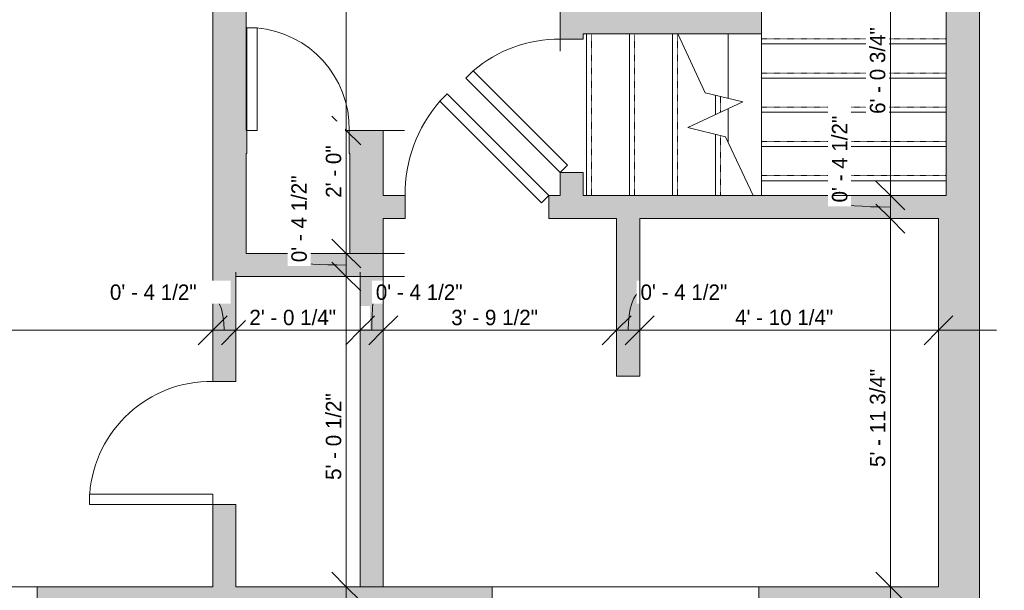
# Model space of a CAD drawing. Header units: inches. Extents: x -243 to 96, y -155 to 344.
# Tile 3 of 5: x -109 to 83, y -46 to 65. Entities that reach past the tile are written whole.
import ezdxf

# ---------------------------------------------------------------- set-up
doc = ezdxf.new("R2010")
doc.units = ezdxf.units.IN
doc.header["$MEASUREMENT"] = 0
doc.linetypes.add('Overhead', pattern=[0.15625, 0.09375, -0.0625])
for name, color, linetype, lineweight in [('A-ANNO-DIMS', 211, 'Continuous', 9), ('A-ANNO-DIMS-96', 211, 'Continuous', 9), ('A-DOOR', 31, 'Continuous', 9), ('A-GLAZ', 151, 'Continuous', 9), ('A-WALL', 90, 'Continuous', 9), ('A-WALL-PATT', 111, 'Continuous', 9), ('S-STRS', 90, 'Continuous', 9), ('S-STRS-MBND', 31, 'Continuous', 9)]:
    doc.layers.add(name, color=color, linetype=linetype, lineweight=lineweight)
doc.styles.add('Inter', font='txt', dxfattribs={"height": 3})
doc.dimstyles.new('Linear_-_1_32__Inter__Imperial__SMALL', dxfattribs={"dimscale": 12, "dimtxt": 3.97594, "dimasz": 0.46875, "dimexe": 0.944882, "dimexo": 0.629921, "dimgap": 0, "dimtad": 1, "dimrnd": 0.25, "dimzin": 1, "dimdsep": 46, "dimlunit": 4, "dimtxsty": 'Inter', "dimblk1": 'OBLIQUE', "dimblk2": 'OBLIQUE', "dimsah": 1, "dimcen": 0.09, "dimdle": 0.944882, "dimazin": 0, "dimtfac": 1, "dimtdec": 4, "dimtix": 1, "dimtmove": 0, "dimatfit": 3, "dimfxl": 1, "dimtvp": 1, "dimtfill": 1, "dimfrac": 2, "dimtolj": 1, "dimtzin": 0, "dimarcsym": 2})
doc.dimstyles.new('Linear_-_1_32__Inter__Imperial__SMALL_1', dxfattribs={"dimscale": 12, "dimtxt": 3.97594, "dimasz": 0.46875, "dimexe": 0.944882, "dimexo": 0.629921, "dimgap": 0, "dimtad": 1, "dimrnd": 0.25, "dimzin": 1, "dimdsep": 46, "dimlunit": 4, "dimtxsty": 'Inter', "dimblk1": 'OBLIQUE', "dimblk2": 'OBLIQUE', "dimsah": 1, "dimcen": 0.09, "dimdle": 0.944882, "dimazin": 0, "dimtfac": 1, "dimtdec": 4, "dimtix": 1, "dimtmove": 1, "dimatfit": 3, "dimfxl": 1, "dimtvp": 1, "dimtfill": 1, "dimfrac": 2, "dimtolj": 1, "dimtzin": 0, "dimarcsym": 2})
doc.dimstyles.new('Linear_-_1_32__Inter__Imperial__SMALL_2', dxfattribs={"dimscale": 12, "dimtxt": 3.97594, "dimasz": 0.46875, "dimexe": 0.944882, "dimexo": 0.629921, "dimgap": 0, "dimtad": 1, "dimrnd": 0.25, "dimzin": 1, "dimdsep": 46, "dimlunit": 4, "dimtxsty": 'Inter', "dimblk1": 'OBLIQUE', "dimblk2": 'OBLIQUE', "dimsah": 1, "dimcen": 0.09, "dimdle": 0.944882, "dimazin": 0, "dimtfac": 1, "dimtdec": 4, "dimtix": 1, "dimtmove": 2, "dimatfit": 3, "dimfxl": 1, "dimtvp": 1, "dimtfill": 1, "dimfrac": 2, "dimtolj": 1, "dimtzin": 0, "dimarcsym": 2})

# ---------------------------------------------------------------- blocks, each defined once
blk = doc.blocks.new('Planitar - Single Door_Flush Panel - 2_-4_ x 6_-8_ _45-3089767-103_1 - Second Floor DIM')
at = {"layer": 'A-DOOR', "lineweight": 18}
for p, q in [((-5.8, 22.05), (-7.22, 20.63)), ((14, 2.25), (-5.8, 22.05)), ((12.58, 0.83), (-7.22, 20.63)), ((14, 2.25), (12.58, 0.83))]:
    blk.add_line(p, q, dxfattribs=at)
at = {"layer": 'A-DOOR'}
blk.add_arc((13.46, 2.55), 27.46, 138.8351, 180.6172, dxfattribs=at)
blk = doc.blocks.new('Planitar - Single Door_Flush Panel - 2_-2_ x 6_-8_ _45-3089922-103_1 - Second Floor DIM')
at = {"layer": 'A-DOOR', "lineweight": 18}
for p, q in [((11.58, -0.83), (-6.8, -19.22)), ((13, -2.25), (11.58, -0.83)), ((13, -2.25), (-5.38, -20.63)), ((-5.38, -20.63), (-6.8, -19.22))]:
    blk.add_line(p, q, dxfattribs=at)
at = {"layer": 'A-DOOR'}
blk.add_arc((12.46, -2.55), 25.46, 179.3343, 220.8632, dxfattribs=at)
blk = doc.blocks.new('Planitar - Single Door_Flush Panel - 2_-0_ x 6_-8_-3090164-103_1 - Second Floor DIM')
at = {"layer": 'A-DOOR', "lineweight": 18}
for p, q in [((9.99, -2.25), (9.99, -26.25)), ((12, -2.25), (9.99, -2.25)), ((12, -2.25), (12, -26.25)), ((12, -26.25), (9.99, -26.25))]:
    blk.add_line(p, q, dxfattribs=at)
at = {"layer": 'A-DOOR'}
blk.add_arc((11.77, -2.55), 23.77, 179.2767, 265.5217, dxfattribs=at)
blk = doc.blocks.new('Planitar - Single Door_Flush Panel - 1_-8_ x 6_-8_-3090345-103_1 - Second Floor DIM')
at = {"layer": 'A-DOOR', "lineweight": 18}
for p, q in [((7.99, -2.25), (7.99, -22.25)), ((10, -2.25), (7.99, -2.25)), ((10, -2.25), (10, -22.25)), ((10, -22.25), (7.99, -22.25))]:
    blk.add_line(p, q, dxfattribs=at)
at = {"layer": 'A-DOOR'}
blk.add_arc((9.77, -2.55), 19.77, 179.1304, 265.0764, dxfattribs=at)
blk = doc.blocks.new('Plan-Double-Sliding - Plan-Double-Sliding-3113113-103_1 - Second Floor DIM')
at = {"layer": 'A-GLAZ'}
for p, q in [((-9, 3.34375), (-11, 4.34375)), ((9, 3.34375), (11, 4.34375)), ((-9, 3.34375), (-17, 3.34375)), ((-9, 3.34375), (-11, 2.34375)), ((9, 3.34375), (11, 2.34375)), ((9, 3.34375), (17, 3.34375)), ((26, 0.34375), (-26, 0.34375)), ((-23.5, 0.34375), (-0.875, 0.34375)), ((0.875, 0.34375), (25.25, 0.34375)), ((-25.25, -3.15625), (-0.875, -3.15625)), ((0.875, -3.15625), (23.5, -3.15625)), ((-26, -6.15625), (26, -6.15625))]:
    blk.add_line(p, q, dxfattribs=at)
at = {"layer": 'A-GLAZ', "lineweight": 18}
for p, q in [((-26, 0.34375), (-26, -6.15625)), ((-26, 0.34375), (-23.5, 0.34375)), ((-25.25, 0.34375), (-25.25, -3.15625)), ((-23.5, 0.34375), (-23.5, -1.40625)), ((-0.875, -3.15625), (-0.875, 0.34375)), ((-0.875, 0.34375), (0.875, 0.34375)), ((0.875, 0.34375), (0.875, -3.15625)), ((25.25, 0.34375), (26, 0.34375)), ((25.25, 0.34375), (25.25, -3.15625)), ((26, -6.15625), (26, 0.34375)), ((-23.5, -1.40625), (-25.25, -1.40625)), ((0.875, -1.40625), (-0.875, -1.40625)), ((23.5, -1.40625), (23.5, -3.15625)), ((25.25, -1.40625), (23.5, -1.40625)), ((-26, -3.15625), (-25.25, -3.15625)), ((-0.875, -3.15625), (0.875, -3.15625)), ((23.5, -3.15625), (26, -3.15625))]:
    blk.add_line(p, q, dxfattribs=at)
at = {"layer": 'A-GLAZ', "lineweight": 25}
for p, q in [((-23.5, -0.53125), (-0.875, -0.53125)), ((0.875, -2.28125), (23.5, -2.28125))]:
    blk.add_line(p, q, dxfattribs=at)
blk = doc.blocks.new('Planitar-Double-Hung-Single - 48_ x 42_-3113202-103_1 - Second Floor DIM')
at = {"layer": 'A-GLAZ', "lineweight": 18}
for p, q in [((-13, 3.25), (-13, -3.25)), ((-13, 2.75), (-10, 2.75)), ((-11.75, 2.75), (-11.75, -0.75)), ((-10, 2.75), (-10, 1)), ((-1.1875, 2.75), (1.1875, 2.75)), ((10, 2.75), (13, 2.75)), ((10, 2.75), (10, 1)), ((11.75, 2.75), (11.75, -0.75)), ((13, -3.25), (13, 3.25)), ((-11.75, 1), (-10, 1)), ((11.75, 1), (10, 1)), ((-13, -0.75), (-11.75, -0.75)), ((11.75, -0.75), (13, -0.75))]:
    blk.add_line(p, q, dxfattribs=at)
at = {"layer": 'A-GLAZ'}
for p, q in [((13, 3.25), (-13, 3.25)), ((-10, 2.75), (-1.1875, 2.75)), ((1.1875, 2.75), (10, 2.75)), ((11.75, -0.75), (-11.75, -0.75)), ((-13, -3.25), (13, -3.25))]:
    blk.add_line(p, q, dxfattribs=at)
at = {"layer": 'A-GLAZ', "lineweight": 25}
blk.add_line((-10, 1.875), (10, 1.875), dxfattribs=at)
blk = doc.blocks.new('DIMBLOCK9-103_1 - Second Floor DIM')
at = {"layer": 'A-ANNO-DIMS-96'}
for p, q in [((-232.05, 0.69), (-232.05, 15.61)), ((-71.55, 0.69), (-71.55, 15.61)), ((-243.39, 4.27), (-71.55, 4.27)), ((-232.05, 4.27), (-232.05, 0.69)), ((-71.55, 4.27), (-71.55, 0.69))]:
    blk.add_line(p, q, dxfattribs=at)
at = {"layer": 'A-ANNO-DIMS-96', "lineweight": 35}
for p, q in [((-232.05, 4.27), (-229.23, 7.09)), ((-71.55, 4.27), (-68.73, 7.09)), ((-232.05, 4.27), (-234.86, 1.46)), ((-71.55, 4.27), (-74.36, 1.46))]:
    blk.add_line(p, q, dxfattribs=at)
at = {"layer": 'A-ANNO-DIMS-96', "color": 0, "insert": (-162.28, 8.27), "char_height": 3, "width": 25.1677, "attachment_point": 1, "line_spacing_factor": 0.993985, "style": 'Inter', "bg_fill": 3, "box_fill_scale": 1.25, "bg_fill_color": 256, "bg_fill_true_color": 13158600, "bg_fill_transparency": 0}
blk.add_mtext('13\' - 4 1/2"', dxfattribs=at)
blk = doc.blocks.new('_Oblique')
at = {"color": 0, "linetype": 'ByBlock', "lineweight": -2}
blk.add_line((-0.5, -0.5), (0.5, 0.5), dxfattribs=at)
blk = doc.blocks.new('DIMBLOCK10-103_1 - Second Floor DIM')
at = {"layer": 'A-ANNO-DIMS-96'}
for p, q in [((-71.55, 0.69), (-71.55, 15.61)), ((-67.05, 0.69), (-67.05, 15.61)), ((-71.55, 4.27), (-67.05, 4.27)), ((-71.55, 4.27), (-71.55, 0.69)), ((-67.05, 4.27), (-67.05, 0.69))]:
    blk.add_line(p, q, dxfattribs=at)
at = {"layer": 'A-ANNO-DIMS-96', "lineweight": 35}
for p, q in [((-71.55, 4.27), (-68.73, 7.09)), ((-67.05, 4.27), (-64.23, 7.09)), ((-71.55, 4.27), (-74.36, 1.46)), ((-67.05, 4.27), (-69.86, 1.46))]:
    blk.add_line(p, q, dxfattribs=at)
at = {"layer": 'A-ANNO-DIMS-96'}
blk.add_ellipse((-72.61, 4.27), major_axis=(0, 7.42), ratio=0.446404, start_param=4.712389, end_param=6.283185, dxfattribs=at)
at = {"layer": 'A-ANNO-DIMS-96', "color": 0, "insert": (-91.6, 13.2), "char_height": 3, "width": 22.7821, "attachment_point": 1, "line_spacing_factor": 0.993985, "style": 'Inter', "bg_fill": 3, "box_fill_scale": 1.25, "bg_fill_color": 256, "bg_fill_true_color": 13158600, "bg_fill_transparency": 0}
blk.add_mtext('0\' - 4 1/2"', dxfattribs=at)
blk = doc.blocks.new('DIMBLOCK11-103_1 - Second Floor DIM')
at = {"layer": 'A-ANNO-DIMS-96'}
for p, q in [((-67.05, 0.69), (-67.05, 15.61)), ((-42.8, 0.69), (-42.8, 15.61)), ((-67.05, 4.27), (-42.8, 4.27)), ((-67.05, 4.27), (-67.05, 0.69)), ((-42.8, 4.27), (-42.8, 0.69))]:
    blk.add_line(p, q, dxfattribs=at)
at = {"layer": 'A-ANNO-DIMS-96', "lineweight": 35}
for p, q in [((-67.05, 4.27), (-64.23, 7.09)), ((-42.8, 4.27), (-39.98, 7.09)), ((-67.05, 4.27), (-69.86, 1.46)), ((-42.8, 4.27), (-45.61, 1.46))]:
    blk.add_line(p, q, dxfattribs=at)
at = {"layer": 'A-ANNO-DIMS-96', "color": 0, "insert": (-64.41, 8.27), "char_height": 3, "width": 22.7821, "attachment_point": 1, "line_spacing_factor": 0.993985, "style": 'Inter', "bg_fill": 3, "box_fill_scale": 1.25, "bg_fill_color": 256, "bg_fill_true_color": 13158600, "bg_fill_transparency": 0}
blk.add_mtext('2\' - 0 1/4"', dxfattribs=at)
blk = doc.blocks.new('DIMBLOCK12-103_1 - Second Floor DIM')
at = {"layer": 'A-ANNO-DIMS-96'}
for p, q in [((-42.8, 0.69), (-42.8, 15.61)), ((-38.3, 0.69), (-38.3, 15.61)), ((-42.8, 4.27), (-38.3, 4.27)), ((-42.8, 4.27), (-42.8, 0.69)), ((-38.3, 4.27), (-38.3, 0.69))]:
    blk.add_line(p, q, dxfattribs=at)
at = {"layer": 'A-ANNO-DIMS-96', "lineweight": 35}
for p, q in [((-42.8, 4.27), (-39.98, 7.09)), ((-38.3, 4.27), (-35.48, 7.09)), ((-42.8, 4.27), (-45.61, 1.46)), ((-38.3, 4.27), (-41.11, 1.46))]:
    blk.add_line(p, q, dxfattribs=at)
at = {"layer": 'A-ANNO-DIMS-96'}
blk.add_ellipse((-39.75, 4.27), major_axis=(0, 7.42), ratio=0.107835, start_param=0, end_param=1.570796, dxfattribs=at)
at = {"layer": 'A-ANNO-DIMS-96', "color": 0, "insert": (-39.75, 13.2), "char_height": 3, "width": 22.7821, "attachment_point": 1, "line_spacing_factor": 0.993985, "style": 'Inter', "bg_fill": 3, "box_fill_scale": 1.25, "bg_fill_color": 256, "bg_fill_true_color": 13158600, "bg_fill_transparency": 0}
blk.add_mtext('0\' - 4 1/2"', dxfattribs=at)
blk = doc.blocks.new('DIMBLOCK13-103_1 - Second Floor DIM')
at = {"layer": 'A-ANNO-DIMS-96'}
for p, q in [((-38.3, 0.69), (-38.3, 15.61)), ((7.2, 0.69), (7.2, 15.61)), ((-38.3, 4.27), (7.2, 4.27)), ((-38.3, 4.27), (-38.3, 0.69)), ((7.2, 4.27), (7.2, 0.69))]:
    blk.add_line(p, q, dxfattribs=at)
at = {"layer": 'A-ANNO-DIMS-96', "lineweight": 35}
for p, q in [((-38.3, 4.27), (-35.48, 7.09)), ((7.2, 4.27), (10.02, 7.09)), ((-38.3, 4.27), (-41.11, 1.46)), ((7.2, 4.27), (4.39, 1.46))]:
    blk.add_line(p, q, dxfattribs=at)
at = {"layer": 'A-ANNO-DIMS-96', "color": 0, "insert": (-25.04, 8.27), "char_height": 3, "width": 22.7821, "attachment_point": 1, "line_spacing_factor": 0.993985, "style": 'Inter', "bg_fill": 3, "box_fill_scale": 1.25, "bg_fill_color": 256, "bg_fill_true_color": 13158600, "bg_fill_transparency": 0}
blk.add_mtext('3\' - 9 1/2"', dxfattribs=at)
blk = doc.blocks.new('DIMBLOCK14-103_1 - Second Floor DIM')
at = {"layer": 'A-ANNO-DIMS-96'}
for p, q in [((7.2, 0.69), (7.2, 15.61)), ((11.7, 0.69), (11.7, 15.61)), ((7.2, 4.27), (11.7, 4.27)), ((7.2, 4.27), (7.2, 0.69)), ((11.7, 4.27), (11.7, 0.69))]:
    blk.add_line(p, q, dxfattribs=at)
at = {"layer": 'A-ANNO-DIMS-96', "lineweight": 35}
for p, q in [((7.2, 4.27), (10.02, 7.09)), ((11.7, 4.27), (14.52, 7.09)), ((7.2, 4.27), (4.39, 1.46)), ((11.7, 4.27), (8.89, 1.46))]:
    blk.add_line(p, q, dxfattribs=at)
at = {"layer": 'A-ANNO-DIMS-96'}
blk.add_ellipse((11.86, 4.27), major_axis=(0, 7.42), ratio=0.324343, start_param=0, end_param=1.570796, dxfattribs=at)
at = {"layer": 'A-ANNO-DIMS-96', "color": 0, "insert": (11.86, 13.2), "char_height": 3, "width": 22.7821, "attachment_point": 1, "line_spacing_factor": 0.993985, "style": 'Inter', "bg_fill": 3, "box_fill_scale": 1.25, "bg_fill_color": 256, "bg_fill_true_color": 13158600, "bg_fill_transparency": 0}
blk.add_mtext('0\' - 4 1/2"', dxfattribs=at)
blk = doc.blocks.new('DIMBLOCK15-103_1 - Second Floor DIM')
at = {"layer": 'A-ANNO-DIMS-96'}
for p, q in [((11.7, 0.69), (11.7, 15.61)), ((69.95, 0.69), (69.95, 15.61)), ((11.7, 4.27), (81.29, 4.27)), ((11.7, 4.27), (11.7, 0.69)), ((69.95, 4.27), (69.95, 0.69))]:
    blk.add_line(p, q, dxfattribs=at)
at = {"layer": 'A-ANNO-DIMS-96', "lineweight": 35}
for p, q in [((11.7, 4.27), (14.52, 7.09)), ((69.95, 4.27), (72.77, 7.09)), ((11.7, 4.27), (8.89, 1.46)), ((69.95, 4.27), (67.14, 1.46))]:
    blk.add_line(p, q, dxfattribs=at)
at = {"layer": 'A-ANNO-DIMS-96', "color": 0, "insert": (30.29, 8.27), "char_height": 3, "width": 25.287, "attachment_point": 1, "line_spacing_factor": 0.993985, "style": 'Inter', "bg_fill": 3, "box_fill_scale": 1.25, "bg_fill_color": 256, "bg_fill_true_color": 13158600, "bg_fill_transparency": 0}
blk.add_mtext('4\' - 10 1/4"', dxfattribs=at)
blk = doc.blocks.new('DIMBLOCK16-103_1 - Second Floor DIM')
at = {"layer": 'A-ANNO-DIMS-96', "lineweight": 35}
for p, q in [((60.57, 26.06), (57.76, 28.87)), ((60.57, 26.06), (63.38, 23.24)), ((60.57, -45.75), (57.76, -42.94)), ((60.57, -45.75), (63.38, -48.56))]:
    blk.add_line(p, q, dxfattribs=at)
at = {"layer": 'A-ANNO-DIMS-96'}
for p, q in [((64.15, 26.06), (49.23, 26.06)), ((60.57, -57.09), (60.57, 26.06)), ((60.57, 26.06), (64.15, 26.06)), ((64.15, -45.75), (49.23, -45.75)), ((60.57, -45.75), (64.15, -45.75))]:
    blk.add_line(p, q, dxfattribs=at)
at = {"layer": 'A-ANNO-DIMS-96', "color": 0, "insert": (56.58, -22.4), "char_height": 3, "width": 25.1677, "attachment_point": 1, "rotation": 90, "line_spacing_factor": 0.993985, "style": 'Inter', "bg_fill": 3, "box_fill_scale": 1.25, "bg_fill_color": 256, "bg_fill_true_color": 13158600, "bg_fill_transparency": 0}
blk.add_mtext('5\' - 11 3/4"', dxfattribs=at)
blk = doc.blocks.new('DIMBLOCK17-103_1 - Second Floor DIM')
at = {"layer": 'A-ANNO-DIMS-96', "lineweight": 35}
for p, q in [((60.57, 30.56), (57.76, 33.37)), ((60.57, 26.06), (57.76, 28.87)), ((60.57, 30.56), (63.38, 27.74)), ((60.57, 26.06), (63.38, 23.24))]:
    blk.add_line(p, q, dxfattribs=at)
at = {"layer": 'A-ANNO-DIMS-96'}
for p, q in [((64.15, 30.56), (49.23, 30.56)), ((60.57, 26.06), (60.57, 30.56)), ((60.57, 30.56), (64.15, 30.56)), ((64.15, 26.06), (49.23, 26.06)), ((60.57, 26.06), (64.15, 26.06))]:
    blk.add_line(p, q, dxfattribs=at)
blk.add_ellipse((60.57, 29.2), major_axis=(-9.88, 0), ratio=0.09053, start_param=0, end_param=1.570796, dxfattribs=at)
at = {"layer": 'A-ANNO-DIMS-96', "color": 0, "insert": (49.18, 29.2), "char_height": 3, "width": 22.7821, "attachment_point": 1, "rotation": 90, "line_spacing_factor": 0.993985, "style": 'Inter', "bg_fill": 3, "box_fill_scale": 1.25, "bg_fill_color": 256, "bg_fill_true_color": 13158600, "bg_fill_transparency": 0}
blk.add_mtext('0\' - 4 1/2"', dxfattribs=at)
blk = doc.blocks.new('DIMBLOCK18-103_1 - Second Floor DIM')
at = {"layer": 'A-ANNO-DIMS-96', "lineweight": 35}
for p, q in [((60.57, 103.25), (57.76, 106.06)), ((60.57, 103.25), (63.38, 100.44)), ((60.57, 30.56), (57.76, 33.37)), ((60.57, 30.56), (63.38, 27.74))]:
    blk.add_line(p, q, dxfattribs=at)
at = {"layer": 'A-ANNO-DIMS-96'}
for p, q in [((64.15, 103.25), (49.23, 103.25)), ((60.57, 30.56), (60.57, 103.25)), ((60.57, 103.25), (64.15, 103.25)), ((64.15, 30.56), (49.23, 30.56)), ((60.57, 30.56), (64.15, 30.56))]:
    blk.add_line(p, q, dxfattribs=at)
at = {"layer": 'A-ANNO-DIMS-96', "color": 0, "insert": (56.58, 46.47), "char_height": 3, "width": 23.7364, "attachment_point": 1, "rotation": 90, "line_spacing_factor": 0.993985, "style": 'Inter', "bg_fill": 3, "box_fill_scale": 1.25, "bg_fill_color": 256, "bg_fill_true_color": 13158600, "bg_fill_transparency": 0}
blk.add_mtext('6\' - 0 3/4"', dxfattribs=at)
blk = doc.blocks.new('DIMBLOCK25-103_1 - Second Floor DIM')
at = {"layer": 'A-ANNO-DIMS-96', "lineweight": 35}
for p, q in [((-45.51, 145.06), (-48.32, 147.87)), ((-45.51, 145.06), (-42.7, 142.24)), ((-45.51, 43.25), (-48.32, 46.06)), ((-45.51, 43.25), (-42.7, 40.44))]:
    blk.add_line(p, q, dxfattribs=at)
at = {"layer": 'A-ANNO-DIMS-96'}
for p, q in [((-49.09, 145.06), (-34.17, 145.06)), ((-45.51, 145.06), (-49.09, 145.06)), ((-45.51, 145.06), (-45.51, 43.25)), ((-49.09, 43.25), (-34.17, 43.25)), ((-45.51, 43.25), (-49.09, 43.25))]:
    blk.add_line(p, q, dxfattribs=at)
at = {"layer": 'A-ANNO-DIMS-96', "color": 0, "insert": (-49.5, 84.34), "char_height": 3, "width": 23.5574, "attachment_point": 1, "rotation": 90, "line_spacing_factor": 0.993985, "style": 'Inter', "bg_fill": 3, "box_fill_scale": 1.25, "bg_fill_color": 256, "bg_fill_true_color": 13158600, "bg_fill_transparency": 0}
blk.add_mtext('8\' - 5 3/4"', dxfattribs=at)
blk = doc.blocks.new('DIMBLOCK26-103_1 - Second Floor DIM')
at = {"layer": 'A-ANNO-DIMS-96', "lineweight": 35}
for p, q in [((-45.51, 43.25), (-48.32, 46.06)), ((-45.51, 43.25), (-42.7, 40.44)), ((-45.51, 19.25), (-48.32, 22.06)), ((-45.51, 19.25), (-42.7, 16.44))]:
    blk.add_line(p, q, dxfattribs=at)
at = {"layer": 'A-ANNO-DIMS-96'}
for p, q in [((-49.09, 43.25), (-34.17, 43.25)), ((-45.51, 43.25), (-49.09, 43.25)), ((-45.51, 43.25), (-45.51, 19.25)), ((-49.09, 19.25), (-34.17, 19.25)), ((-45.51, 19.25), (-49.09, 19.25))]:
    blk.add_line(p, q, dxfattribs=at)
at = {"layer": 'A-ANNO-DIMS-96', "color": 0, "insert": (-49.5, 30.11), "char_height": 3, "width": 14.1345, "attachment_point": 1, "rotation": 90, "line_spacing_factor": 0.993985, "style": 'Inter', "bg_fill": 3, "box_fill_scale": 1.25, "bg_fill_color": 256, "bg_fill_true_color": 13158600, "bg_fill_transparency": 0}
blk.add_mtext('2\' - 0"', dxfattribs=at)
blk = doc.blocks.new('DIMBLOCK27-103_1 - Second Floor DIM')
at = {"layer": 'A-ANNO-DIMS-96', "lineweight": 35}
for p, q in [((-45.51, 19.25), (-48.32, 22.06)), ((-45.51, 19.25), (-42.7, 16.44)), ((-45.51, 14.75), (-48.32, 17.56)), ((-45.51, 14.75), (-42.7, 11.94))]:
    blk.add_line(p, q, dxfattribs=at)
at = {"layer": 'A-ANNO-DIMS-96'}
for p, q in [((-49.09, 19.25), (-34.17, 19.25)), ((-45.51, 19.25), (-49.09, 19.25)), ((-45.51, 19.25), (-45.51, 14.75)), ((-49.09, 14.75), (-34.17, 14.75)), ((-45.51, 14.75), (-49.09, 14.75))]:
    blk.add_line(p, q, dxfattribs=at)
blk.add_ellipse((-45.51, 17.55), major_axis=(-9.2, 0), ratio=0.060204, start_param=0, end_param=1.570796, dxfattribs=at)
at = {"layer": 'A-ANNO-DIMS-96', "color": 0, "insert": (-56.22, 17.55), "char_height": 3, "width": 22.7821, "attachment_point": 1, "rotation": 90, "line_spacing_factor": 0.993985, "style": 'Inter', "bg_fill": 3, "box_fill_scale": 1.25, "bg_fill_color": 256, "bg_fill_true_color": 13158600, "bg_fill_transparency": 0}
blk.add_mtext('0\' - 4 1/2"', dxfattribs=at)
blk = doc.blocks.new('DIMBLOCK28-103_1 - Second Floor DIM')
at = {"layer": 'A-ANNO-DIMS-96', "lineweight": 35}
for p, q in [((-45.51, 14.75), (-48.32, 17.56)), ((-45.51, 14.75), (-42.7, 11.94)), ((-45.51, -45.75), (-48.32, -42.94)), ((-45.51, -45.75), (-42.7, -48.56))]:
    blk.add_line(p, q, dxfattribs=at)
at = {"layer": 'A-ANNO-DIMS-96'}
for p, q in [((-49.09, 14.75), (-34.17, 14.75)), ((-45.51, 14.75), (-49.09, 14.75)), ((-45.51, 14.75), (-45.51, -57.09)), ((-49.09, -45.75), (-34.17, -45.75)), ((-45.51, -45.75), (-49.09, -45.75))]:
    blk.add_line(p, q, dxfattribs=at)
at = {"layer": 'A-ANNO-DIMS-96', "color": 0, "insert": (-49.5, -24.92), "char_height": 3, "width": 22.6032, "attachment_point": 1, "rotation": 90, "line_spacing_factor": 0.993985, "style": 'Inter', "bg_fill": 3, "box_fill_scale": 1.25, "bg_fill_color": 256, "bg_fill_true_color": 13158600, "bg_fill_transparency": 0}
blk.add_mtext('5\' - 0 1/2"', dxfattribs=at)
blk = doc.blocks.new('DIMBLOCK31-103_1 - Second Floor DIM')
at = {"layer": 'A-ANNO-DIMS-96'}
for p, q in [((-65.05, 66.44), (-65.05, 81.36)), ((-3.8, 76.11), (-3.8, 58.68)), ((-3.8, 70.02), (-3.8, 76.11)), ((-65.05, 70.02), (-3.8, 70.02)), ((-65.05, 70.02), (-65.05, 66.44))]:
    blk.add_line(p, q, dxfattribs=at)
at = {"layer": 'A-ANNO-DIMS-96', "lineweight": 35}
for p, q in [((-65.05, 70.02), (-62.23, 72.83)), ((-3.8, 70.02), (-0.98, 72.83)), ((-65.05, 70.02), (-67.86, 67.21)), ((-3.8, 70.02), (-6.61, 67.21))]:
    blk.add_line(p, q, dxfattribs=at)
at = {"layer": 'A-ANNO-DIMS-96', "color": 0, "insert": (-43.59, 74.02), "char_height": 3, "width": 22.0068, "attachment_point": 1, "line_spacing_factor": 0.993985, "style": 'Inter', "bg_fill": 3, "box_fill_scale": 1.25, "bg_fill_color": 256, "bg_fill_true_color": 13158600, "bg_fill_transparency": 0}
blk.add_mtext('5\' - 1 1/4"', dxfattribs=at)
blk = doc.blocks.new('DIMBLOCK32-103_1 - Second Floor DIM')
at = {"layer": 'A-ANNO-DIMS-96'}
for p, q in [((71.45, 66.44), (71.45, 81.36)), ((-3.8, 76.11), (-3.8, 58.68)), ((-3.8, 70.02), (-3.8, 76.11)), ((-3.8, 70.02), (82.79, 70.02)), ((71.45, 70.02), (71.45, 66.44))]:
    blk.add_line(p, q, dxfattribs=at)
at = {"layer": 'A-ANNO-DIMS-96', "lineweight": 35}
for p, q in [((-3.8, 70.02), (-0.98, 72.83)), ((71.45, 70.02), (74.27, 72.83)), ((-3.8, 70.02), (-6.61, 67.21)), ((71.45, 70.02), (68.64, 67.21))]:
    blk.add_line(p, q, dxfattribs=at)
at = {"layer": 'A-ANNO-DIMS-96', "color": 0, "insert": (24.26, 74.02), "char_height": 3, "width": 22.9611, "attachment_point": 1, "line_spacing_factor": 0.993985, "style": 'Inter', "bg_fill": 3, "box_fill_scale": 1.25, "bg_fill_color": 256, "bg_fill_true_color": 13158600, "bg_fill_transparency": 0}
blk.add_mtext('6\' - 3 1/4"', dxfattribs=at)

msp = doc.modelspace()

# ---------------------------------------------------------------- hatches: boundary and pattern name
at = {"layer": 'A-WALL-PATT'}
h = msp.add_hatch(color=9, dxfattribs=at)
h.paths.add_polyline_path([(-67.047, 19.25), (-65.047, 19.25), (-65.047, 72.055), (-71.547, 72.055), (-71.547, 19.25)], flags=0)
h.paths.add_polyline_path([(-65.047, 102.055), (-65.047, 111.055), (-71.547, 111.055), (-71.547, 102.055)], flags=0)
h.paths.add_polyline_path([(-65.047, 141.055), (-65.047, 149.555), (-71.547, 149.555), (-71.547, 141.055)], flags=0)
h = msp.add_hatch(color=254, dxfattribs=at)
h.paths.add_polyline_path([(77.953, 26.055), (77.953, 68.555), (71.453, 68.555), (71.453, 26.055)], flags=0)
h.paths.add_polyline_path([(77.953, 95.555), (77.953, 103.305), (71.453, 103.305), (71.453, 95.555)], flags=0)
h = msp.add_hatch(color=9, dxfattribs=at)
h.paths.add_polyline_path([(0.703, 30.555), (0.703, 35.055), (-3.797, 35.055), (-3.797, 30.555)], flags=0)
h.paths.add_polyline_path([(-3.797, 61.055), (0.703, 61.055), (0.703, 68.555), (-3.797, 68.555)], flags=0)
for points in [[(19.602, 62.055), (35.453, 62.055), (35.453, 68.555), (0.703, 68.555), (0.703, 62.055)], [(-44.797, 19.25), (-38.297, 19.25), (-38.297, 38.75), (-44.797, 38.75), (-44.797, 31.946)], [(11.703, -4.695), (11.703, 26.055), (7.203, 26.055), (7.203, -4.695)], [(77.953, -52.25), (77.953, 26.055), (69.953, 26.055), (69.953, -52.25)], [(-42.797, 14.75), (-38.297, 14.75), (-38.297, 19.25), (-67.047, 19.25), (-67.047, 14.75)], [(-38.297, -45.75), (-38.297, 14.75), (-42.797, 14.75), (-42.797, -45.75)]]:
    msp.add_hatch(color=9, dxfattribs=at).paths.add_polyline_path(points, flags=0)
h = msp.add_hatch(color=9, dxfattribs=at)
h.paths.add_polyline_path([(-65.047, 38.75), (-64.922, 38.75), (-64.922, 43.25), (-65.047, 43.25)], flags=0)
h.paths.add_polyline_path([(-44.922, 38.75), (-38.297, 38.75), (-38.297, 43.25), (-44.922, 43.25)], flags=0)
h = msp.add_hatch(color=9, dxfattribs=at)
h.paths.add_polyline_path([(71.453, 26.055), (71.453, 30.555), (-6.047, 30.555), (-6.047, 26.055), (69.953, 26.055)], flags=0)
h.paths.add_polyline_path([(-38.297, 26.055), (-34.047, 26.055), (-34.047, 30.555), (-38.297, 30.555)], flags=0)
h = msp.add_hatch(color=9, dxfattribs=at)
h.paths.add_polyline_path([(-67.047, -45.75), (-67.047, -29.695), (-71.547, -29.695), (-71.547, -45.75)], flags=0)
h.paths.add_polyline_path([(-71.547, -5.695), (-67.047, -5.695), (-67.047, 19.25), (-71.547, 19.25)], flags=0)
h = msp.add_hatch(color=254, dxfattribs=at)
h.paths.add_polyline_path([(-73.717, -52.25), (-17.047, -52.25), (-17.047, -45.75), (-105.797, -45.75), (-105.797, -52.25)], flags=0)
h.paths.add_polyline_path([(-232.047, -52.25), (-163.297, -52.25), (-163.297, -45.75), (-232.047, -45.75)], flags=0)
h.paths.add_polyline_path([(-137.297, -52.25), (-131.797, -52.25), (-131.797, -45.75), (-137.297, -45.75)], flags=0)
h.paths.add_polyline_path([(34.953, -52.25), (69.953, -52.25), (69.953, -45.75), (34.953, -45.75), (34.953, -49.885)], flags=0)

# ---------------------------------------------------------------- linework, layer by layer
at = {"layer": 'A-WALL'}
for p, q in [((-71.547, 72.055), (-71.547, -5.695)), ((-65.047, 43.25), (-65.047, 72.055)), ((71.453, 30.555), (71.453, 69.305)), ((77.953, -52.25), (77.953, 69.305)), ((-3.797, 68.555), (-3.797, 61.055)), ((35.453, 68.555), (35.453, 30.555)), ((0.703, 61.055), (0.703, 62.055)), ((0.703, 62.055), (35.453, 62.055)), ((28.953, 49.495), (28.953, 62.055)), ((-3.797, 61.055), (0.703, 61.055)), ((28.953, 40.95), (28.953, 47.47)), ((-64.922, 43.25), (-65.047, 43.25)), ((-64.922, 38.75), (-64.922, 43.25)), ((-38.297, 43.25), (-44.922, 43.25)), ((-44.922, 43.25), (-44.922, 38.75)), ((-38.297, 30.555), (-38.297, 43.25)), ((-65.047, 19.25), (-65.047, 38.75)), ((-65.047, 38.75), (-64.922, 38.75)), ((-44.922, 38.75), (-44.797, 38.75)), ((-44.797, 38.75), (-44.797, 19.25)), ((0.703, 35.055), (-3.797, 35.055)), ((-3.797, 35.055), (-3.797, 30.555)), ((0.703, 30.555), (0.703, 35.055)), ((-34.047, 30.555), (-38.297, 30.555)), ((-34.047, 26.055), (-34.047, 30.555)), ((-3.797, 30.555), (-6.047, 30.555)), ((-6.047, 30.555), (-6.047, 26.055)), ((71.453, 30.555), (0.703, 30.555)), ((-38.297, -45.75), (-38.297, 26.055)), ((-38.297, 26.055), (-34.047, 26.055)), ((-6.047, 26.055), (7.203, 26.055)), ((7.203, 26.055), (7.203, -4.695)), ((11.703, 26.055), (69.953, 26.055)), ((11.703, -4.695), (11.703, 26.055)), ((69.953, 26.055), (69.953, -45.75)), ((-44.797, 19.25), (-65.047, 19.25)), ((-67.047, -5.695), (-67.047, 14.75)), ((-67.047, 14.75), (-42.797, 14.75)), ((-42.797, 14.75), (-42.797, -45.75)), ((-71.547, -5.695), (-67.047, -5.695)), ((7.203, -4.695), (11.703, -4.695)), ((-67.047, -29.695), (-71.547, -29.695)), ((-71.547, -29.695), (-71.547, -45.75)), ((-67.047, -45.75), (-67.047, -29.695)), ((-71.547, -45.75), (-105.797, -45.75)), ((-42.797, -45.75), (-67.047, -45.75)), ((-17.047, -45.75), (-38.297, -45.75)), ((69.953, -45.75), (34.953, -45.75))]:
    msp.add_line(p, q, dxfattribs=at)
at = {"layer": 'S-STRS'}
for p, q in [((1.315, 62.055), (1.315, 30.555)), ((9.695, 62.055), (9.695, 30.555)), ((18.076, 62.055), (18.076, 30.555)), ((35.453, 60.129), (71.453, 60.129)), ((35.453, 53.457), (71.453, 53.457)), ((26.456, 50.102), (26.456, 46.305)), ((35.453, 46.785), (71.453, 46.785)), ((26.456, 42.509), (26.456, 30.555)), ((35.453, 40.113), (71.453, 40.113)), ((35.453, 33.44), (71.453, 33.44))]:
    msp.add_line(p, q, dxfattribs=at)
at = {"layer": 'S-STRS', "linetype": 'Overhead'}
for p, q in [((2.3, 62.055), (2.3, 30.555)), ((10.68, 62.055), (10.68, 30.555)), ((19.06, 62.055), (19.06, 30.555)), ((35.453, 61.113), (71.453, 61.113)), ((35.453, 54.441), (71.453, 54.441)), ((27.44, 49.862), (27.44, 46.764)), ((35.453, 47.769), (71.453, 47.769)), ((27.44, 42.269), (27.44, 30.555)), ((35.453, 41.097), (71.453, 41.097)), ((35.453, 34.425), (71.453, 34.425))]:
    msp.add_line(p, q, dxfattribs=at)
at = {"layer": 'S-STRS-MBND'}
for p, q in [((24.459, 50.587), (19.111, 62.055)), ((31.808, 48.801), (24.459, 50.587)), ((21.103, 43.809), (31.808, 48.801)), ((28.452, 42.023), (21.103, 43.809)), ((33.8, 30.555), (28.452, 42.023))]:
    msp.add_line(p, q, dxfattribs=at)

# ---------------------------------------------------------------- block references
at = {"layer": 'A-DOOR'}
for name, p, rotation in [('Planitar - Single Door_Flush Panel - 1_-8_ x 6_-8_-3090345-103_1 - Second Floor DIM', (-54.922, 41), 180), ('Planitar - Single Door_Flush Panel - 2_-2_ x 6_-8_ _45-3089922-103_1 - Second Floor DIM', (-1.547, 48.055), 269.9999999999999), ('Planitar - Single Door_Flush Panel - 2_-0_ x 6_-8_-3090164-103_1 - Second Floor DIM', (-69.297, -17.695), 269.9999999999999)]:
    msp.add_blockref(name, p, dxfattribs=dict(at, rotation=rotation))
msp.add_blockref('Planitar - Single Door_Flush Panel - 2_-4_ x 6_-8_ _45-3089767-103_1 - Second Floor DIM', (-20.047, 28.305), dxfattribs=at)
at = {"layer": 'A-GLAZ', "rotation": 180}
for name, p in [('Planitar-Double-Hung-Single - 48_ x 42_-3113202-103_1 - Second Floor DIM', (-118.797, -49)), ('Plan-Double-Sliding - Plan-Double-Sliding-3113113-103_1 - Second Floor DIM', (8.953, -51.906))]:
    msp.add_blockref(name, p, dxfattribs=at)

# ---------------------------------------------------------------- next in the draw order: dimensions: what is measured, and where the dimension line sits
at = {"layer": 'A-ANNO-DIMS'}
dim = msp.add_linear_dim(base=(-45.5094, 43.25), p1=(-41.5319, 145.0551), p2=(-41.5319, 43.25), angle=90, dimstyle='Linear_-_1_32__Inter__Imperial__SMALL', override={"dimpost": '<>', "dimfxl": 101.805118}, dxfattribs=at)
dim.commit()
dim.dimension.update_dxf_attribs({"geometry": 'DIMBLOCK25-103_1 - Second Floor DIM', "text_midpoint": (-47.3053, 94.1526)})
dim = msp.add_linear_dim(base=(-71.547, 4.274), p1=(-232.047, 8.251), p2=(-71.547, 8.251), dimstyle='Linear_-_1_32__Inter__Imperial__SMALL', override={"dimpost": '<>', "dimfxl": 160.5}, dxfattribs=at)
dim.commit()
dim.dimension.update_dxf_attribs({"geometry": 'DIMBLOCK9-103_1 - Second Floor DIM', "text_midpoint": (-151.797, 6.07)})

# ---------------------------------------------------------------- next in the draw order: dimensions: what is measured, and where the dimension line sits
dim = msp.add_linear_dim(base=(-3.797, 70.021), p1=(-65.047, 73.999), p2=(-3.797, 68.555), dimstyle='Linear_-_1_32__Inter__Imperial__SMALL', override={"dimpost": '<>', "dimfxl": 61.491419}, dxfattribs=at)
dim.commit()
dim.dimension.update_dxf_attribs({"geometry": 'DIMBLOCK31-103_1 - Second Floor DIM', "text_midpoint": (-34.422, 71.817)})
dim = msp.add_linear_dim(base=(-67.047, 4.274), p1=(-71.547, 8.251), p2=(-67.047, 8.251), dimstyle='Linear_-_1_32__Inter__Imperial__SMALL_1', override={"dimpost": '<>', "dimfxl": 4.5}, dxfattribs=at)
dim.commit()
dim.dimension.update_dxf_attribs({"geometry": 'DIMBLOCK10-103_1 - Second Floor DIM', "text_midpoint": (-80.204, 11.204), "dimtype": 160})

# ---------------------------------------------------------------- next in the draw order: dimensions: what is measured, and where the dimension line sits
dim = msp.add_linear_dim(base=(-42.797, 4.274), p1=(-67.047, 8.251), p2=(-42.797, 8.251), dimstyle='Linear_-_1_32__Inter__Imperial__SMALL', override={"dimpost": '<>', "dimfxl": 24.25}, dxfattribs=at)
dim.commit()
dim.dimension.update_dxf_attribs({"geometry": 'DIMBLOCK11-103_1 - Second Floor DIM', "text_midpoint": (-54.922, 6.07)})

# ---------------------------------------------------------------- next in the draw order: dimensions: what is measured, and where the dimension line sits
dim = msp.add_linear_dim(base=(-38.297, 4.274), p1=(-42.797, 8.251), p2=(-38.297, 8.251), dimstyle='Linear_-_1_32__Inter__Imperial__SMALL_1', override={"dimpost": '<>', "dimfxl": 4.5}, dxfattribs=at)
dim.commit()
dim.dimension.update_dxf_attribs({"geometry": 'DIMBLOCK12-103_1 - Second Floor DIM', "text_midpoint": (-28.356, 11.204), "dimtype": 160})

# ---------------------------------------------------------------- next in the draw order: dimensions: what is measured, and where the dimension line sits
dim = msp.add_linear_dim(base=(7.203, 4.274), p1=(-38.297, 8.251), p2=(7.203, 8.251), dimstyle='Linear_-_1_32__Inter__Imperial__SMALL', override={"dimpost": '<>', "dimfxl": 45.5}, dxfattribs=at)
dim.commit()
dim.dimension.update_dxf_attribs({"geometry": 'DIMBLOCK13-103_1 - Second Floor DIM', "text_midpoint": (-15.547, 6.07)})

# ---------------------------------------------------------------- next in the draw order: dimensions: what is measured, and where the dimension line sits
dim = msp.add_linear_dim(base=(-45.509, 19.25), p1=(-41.532, 43.25), p2=(-41.532, 19.25), angle=90, dimstyle='Linear_-_1_32__Inter__Imperial__SMALL_2', override={"dimpost": '<>', "dimfxl": 24}, dxfattribs=at)
dim.commit()
dim.dimension.update_dxf_attribs({"geometry": 'DIMBLOCK26-103_1 - Second Floor DIM', "text_midpoint": (-47.503, 37.179), "dimtype": 160, "text_rotation": 90})
dim = msp.add_linear_dim(base=(11.703, 4.274), p1=(7.203, 8.251), p2=(11.703, 8.251), dimstyle='Linear_-_1_32__Inter__Imperial__SMALL_1', override={"dimpost": '<>', "dimfxl": 4.5}, dxfattribs=at)
dim.commit()
dim.dimension.update_dxf_attribs({"geometry": 'DIMBLOCK14-103_1 - Second Floor DIM', "text_midpoint": (23.251, 11.204), "dimtype": 160})

# ---------------------------------------------------------------- next in the draw order: dimensions: what is measured, and where the dimension line sits
dim = msp.add_linear_dim(base=(-45.509, 14.75), p1=(-41.532, 19.25), p2=(-41.532, 14.75), angle=90, dimstyle='Linear_-_1_32__Inter__Imperial__SMALL_1', override={"dimpost": '<>', "dimfxl": 4.5}, dxfattribs=at)
dim.commit()
dim.dimension.update_dxf_attribs({"geometry": 'DIMBLOCK27-103_1 - Second Floor DIM', "text_midpoint": (-54.218, 28.945), "dimtype": 160, "text_rotation": 90})
dim = msp.add_linear_dim(base=(69.953, 4.274), p1=(11.703, 8.251), p2=(69.953, 8.251), dimstyle='Linear_-_1_32__Inter__Imperial__SMALL', override={"dimpost": '<>', "dimfxl": 58.25}, dxfattribs=at)
dim.commit()
dim.dimension.update_dxf_attribs({"geometry": 'DIMBLOCK15-103_1 - Second Floor DIM', "text_midpoint": (40.828, 6.07)})

# ---------------------------------------------------------------- next in the draw order: dimensions: what is measured, and where the dimension line sits
dim = msp.add_linear_dim(base=(60.5693, 26.0551), p1=(56.5918, -45.75), p2=(56.5918, 26.0551), angle=90, dimstyle='Linear_-_1_32__Inter__Imperial__SMALL_2', override={"dimpost": '<>', "dimfxl": 71.805118}, dxfattribs=at)
dim.commit()
dim.dimension.update_dxf_attribs({"geometry": 'DIMBLOCK16-103_1 - Second Floor DIM', "text_midpoint": (58.5753, -9.8173), "dimtype": 160, "text_rotation": 90})
dim = msp.add_linear_dim(base=(-45.509, -45.75), p1=(-41.532, 14.75), p2=(-41.532, -45.75), angle=90, dimstyle='Linear_-_1_32__Inter__Imperial__SMALL', override={"dimpost": '<>', "dimfxl": 60.5}, dxfattribs=at)
dim.commit()
dim.dimension.update_dxf_attribs({"geometry": 'DIMBLOCK28-103_1 - Second Floor DIM', "text_midpoint": (-47.305, -15.5)})

# ---------------------------------------------------------------- next in the draw order: dimensions: what is measured, and where the dimension line sits
dim = msp.add_linear_dim(base=(60.569, 30.555), p1=(56.592, 26.055), p2=(56.592, 30.555), angle=90, dimstyle='Linear_-_1_32__Inter__Imperial__SMALL_1', override={"dimpost": '<>', "dimfxl": 4.5}, dxfattribs=at)
dim.commit()
dim.dimension.update_dxf_attribs({"geometry": 'DIMBLOCK17-103_1 - Second Floor DIM', "text_midpoint": (51.183, 40.59), "dimtype": 160, "text_rotation": 90})

# ---------------------------------------------------------------- next in the draw order: dimensions: what is measured, and where the dimension line sits
dim = msp.add_linear_dim(base=(60.5693, 103.25), p1=(56.5918, 30.5551), p2=(56.5918, 103.25), angle=90, dimstyle='Linear_-_1_32__Inter__Imperial__SMALL_2', override={"dimpost": '<>', "dimfxl": 72.694882}, dxfattribs=at)
dim.commit()
dim.dimension.update_dxf_attribs({"geometry": 'DIMBLOCK18-103_1 - Second Floor DIM', "text_midpoint": (58.5753, 58.3366), "dimtype": 160, "text_rotation": 90})

# ---------------------------------------------------------------- next in the draw order: dimensions: what is measured, and where the dimension line sits
dim = msp.add_linear_dim(base=(71.453, 70.021), p1=(-3.797, 68.555), p2=(71.453, 73.999), dimstyle='Linear_-_1_32__Inter__Imperial__SMALL', override={"dimpost": '<>', "dimfxl": 75.446634}, dxfattribs=at)
dim.commit()
dim.dimension.update_dxf_attribs({"geometry": 'DIMBLOCK32-103_1 - Second Floor DIM', "text_midpoint": (33.828, 71.817)})

doc.saveas('drawing.dxf')
